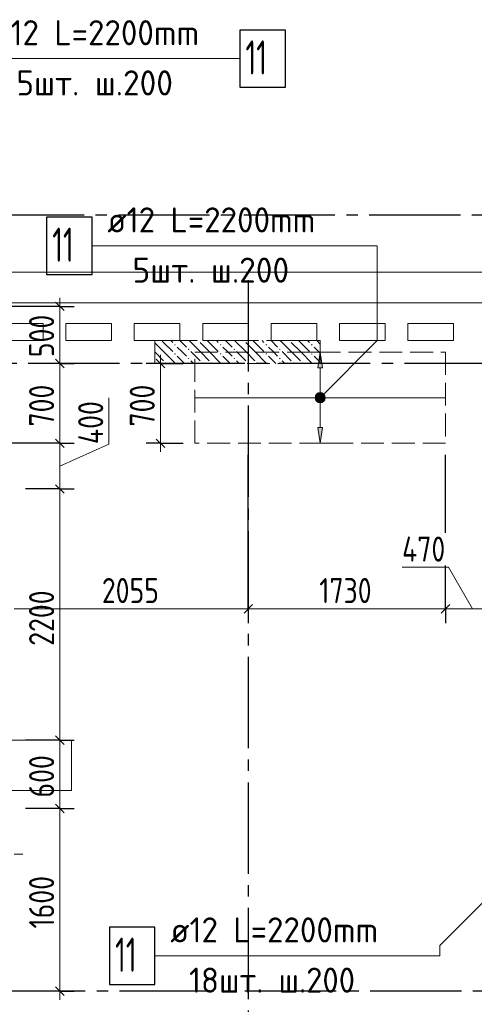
# Model space of a CAD drawing. Header units: millimetres. Extents: x 0 to 61017, y 0 to 42000.
# Tile 16 of 30: x 22934 to 26922, y 28686 to 37311. Entities that reach past the tile are written whole.
import ezdxf

# ---------------------------------------------------------------- set-up
doc = ezdxf.new("R2010")
doc.units = ezdxf.units.MM
doc.linetypes.add('______2', pattern=[270, 200, -70])
doc.linetypes.add('______5', pattern=[1100, 800, -100, 100, -100])
for name, color, linetype, lineweight in [('Standard', 7, 'Continuous', 25), ('ДОП Верх по Х', 7, 'Continuous', 25), ('ЖБ Пилон', 180, 'Continuous', 25), ('Оси', 40, '______5', 18), ('Позиционная метка номер позиции', 7, 'Continuous', 13), ('Примечания', 7, 'Continuous', 25)]:
    doc.layers.add(name, color=color, linetype=linetype, lineweight=lineweight)
doc.layers.add('ЖБ Перекрытие верхний уровень', color=7, linetype='Continuous', lineweight=25, true_color=0xe0e0ff)
doc.styles.add('GOST 2.304-81', font='txt')
doc.styles.add('ISOCPEUR', font='txt')

msp = doc.modelspace()

# ---------------------------------------------------------------- hatches: boundary and pattern name
at = {"layer": 'ДОП Верх по Х', "linetype": 'Continuous', "lineweight": 13, "transparency": 33554687}
for points in [[(25590, 34260), (25570, 34400), (25550, 34260)], [(25532.5, 34000), (25607.5, 34000), (25602.3, 34018.8)], [(25532.5, 34000), (25602.3, 34018.8), (25537.8, 34018.8)], [(25537.8, 33981.3), (25607.5, 34000), (25532.5, 34000)], [(25537.8, 34018.8), (25602.3, 34018.8), (25588.8, 34032.3)], [(25537.8, 34018.8), (25588.8, 34032.3), (25551.2, 34032.3)], [(25537.8, 33981.3), (25602.3, 33981.3), (25607.5, 34000)], [(25551.2, 34032.3), (25588.8, 34032.3), (25570, 34037.5)], [(25551.2, 33967.8), (25602.3, 33981.3), (25537.8, 33981.3)], [(25551.2, 33967.8), (25588.8, 33967.8), (25602.3, 33981.3)], [(25588.8, 33967.8), (25551.2, 33967.8), (25570, 33962.5)]]:
    msp.add_hatch(color=7, dxfattribs=at).paths.add_polyline_path(points)
msp.add_hatch(color=7, dxfattribs=at).paths.add_polyline_path([(25590, 33740), (25570, 33600), (25550, 33740)], flags=16)
at = {"layer": 'ЖБ Пилон', "linetype": 'Continuous', "lineweight": 18, "transparency": 33554687}
for points in [[(24290.5, 34463.1), (24297, 34469.6), (24303.4, 34463.1), (24297, 34456.6)], [(24410.4, 34423.1), (24416.9, 34429.6), (24423.4, 34423.1), (24416.9, 34416.6)], [(24500.3, 34500), (24497, 34496.6), (24493.6, 34500)], [(24690.5, 34463.1), (24697, 34469.6), (24703.4, 34463.1), (24697, 34456.6)], [(24810.4, 34423.1), (24816.9, 34429.6), (24823.4, 34423.1), (24816.9, 34416.6)], [(24900.3, 34500), (24897, 34496.6), (24893.6, 34500)], [(25090.5, 34463.1), (25097, 34469.6), (25103.4, 34463.1), (25097, 34456.6)], [(25210.4, 34423.1), (25216.9, 34429.6), (25223.4, 34423.1), (25216.9, 34416.6)], [(25300.3, 34500), (25297, 34496.6), (25293.6, 34500)], [(25490.5, 34463.1), (25497, 34469.6), (25503.4, 34463.1), (25497, 34456.6)], [(24290.5, 34383.1), (24297, 34389.6), (24303.4, 34383.1), (24297, 34376.6)], [(24410.4, 34343.1), (24416.9, 34349.6), (24423.4, 34343.1), (24416.9, 34336.6)], [(24690.5, 34383.1), (24697, 34389.6), (24703.4, 34383.1), (24697, 34376.6)], [(24810.4, 34343.1), (24816.9, 34349.6), (24823.4, 34343.1), (24816.9, 34336.6)], [(25090.5, 34383.1), (25097, 34389.6), (25103.4, 34383.1), (25097, 34376.6)], [(25210.4, 34343.1), (25216.9, 34349.6), (25223.4, 34343.1), (25216.9, 34336.6)], [(25490.5, 34383.1), (25497, 34389.6), (25503.4, 34383.1), (25497, 34376.6)], [(24130.5, 34303.1), (24137, 34309.6), (24143.5, 34303.1), (24140.3, 34300), (24133.6, 34300)], [(24210.4, 34303.1), (24216.9, 34309.6), (24223.4, 34303.1), (24220.3, 34300), (24213.6, 34300)], [(24530.5, 34303.1), (24537, 34309.6), (24543.5, 34303.1), (24540.3, 34300), (24533.6, 34300)], [(24610.4, 34303.1), (24616.9, 34309.6), (24623.4, 34303.1), (24620.3, 34300), (24613.6, 34300)], [(24930.5, 34303.1), (24937, 34309.6), (24943.5, 34303.1), (24940.3, 34300), (24933.6, 34300)], [(25010.4, 34303.1), (25016.9, 34309.6), (25023.4, 34303.1), (25020.3, 34300), (25013.6, 34300)], [(25330.5, 34303.1), (25337, 34309.6), (25343.5, 34303.1), (25340.3, 34300), (25333.6, 34300)], [(25410.4, 34303.1), (25416.9, 34309.6), (25423.4, 34303.1), (25420.3, 34300), (25413.6, 34300)]]:
    msp.add_hatch(color=7, dxfattribs=at).paths.add_polyline_path(points, flags=16)
at = {"layer": 'Позиционная метка номер позиции', "linetype": 'Continuous', "lineweight": 13, "transparency": 33554687}
for points in [[(25526.7, 34011.5), (25601.8, 33968.2), (25538.2, 34031.8)], [(25526.7, 33988.5), (25581.4, 33956.7), (25526.7, 34011.5)], [(25526.7, 34011.5), (25581.4, 33956.7), (25601.8, 33968.2)], [(25558.5, 33956.7), (25526.7, 33988.5), (25538.2, 33968.2)], [(25526.7, 33988.5), (25558.5, 33956.7), (25581.4, 33956.7)], [(25538.2, 34031.8), (25613.3, 33988.5), (25558.5, 34043.3)], [(25538.2, 34031.8), (25601.8, 33968.2), (25613.3, 33988.5)], [(25558.5, 34043.3), (25613.3, 33988.5), (25613.3, 34011.5)], [(25558.5, 34043.3), (25613.3, 34011.5), (25581.4, 34043.3)], [(25581.4, 34043.3), (25613.3, 34011.5), (25601.8, 34031.8)]]:
    msp.add_hatch(color=7, dxfattribs=at).paths.add_polyline_path(points)

# ---------------------------------------------------------------- linework, layer by layer
at = {"layer": 'Standard', "color": 7, "linetype": 'Continuous', "lineweight": 13, "transparency": 33554687}
for p, q in [((23287, 34800), (23287, 34875)), ((23287, 34800), (23287, 34300)), ((24170, 34300), (24170, 34375)), ((23717.5, 33593.3), (23717.5, 34000)), ((23287, 33600), (23287, 33200)), ((23287, 33400), (23717.5, 33593.3)), ((24170, 33600), (24170, 33525)), ((23287, 33200), (23287, 31000)), ((26695.2, 32513.7), (26288.6, 32513.7)), ((26905, 32150), (26695.2, 32513.7)), ((22887, 32150), (24940, 32150)), ((24940, 32150), (26670, 32150)), ((26670, 32150), (27140, 32150)), ((23287, 31000), (23287, 30400)), ((23287, 30400), (23287, 28800)), ((22887, 30000), (22962, 30000)), ((23287, 28800), (23287, 28725))]:
    msp.add_line(p, q, dxfattribs=at)
at = {"layer": 'Standard', "color": 251, "linetype": 'Continuous', "lineweight": -3, "true_color": 0x656565, "transparency": 33554687}
for p, q in [((23287, 34800), (22135, 34800)), ((23287, 34800), (23162, 34800)), ((23287, 34800), (23412, 34800)), ((23287, 34300), (23162, 34300)), ((23287, 34300), (23412, 34300)), ((23287, 34300), (23287, 34300)), ((24170, 34300), (24045, 34300)), ((24170, 34300), (24295, 34300)), ((24170, 34300), (24370, 34300)), ((23287, 33600), (23162, 33600)), ((23287, 33600), (23412, 33600)), ((24170, 33600), (24045, 33600)), ((24170, 33600), (24295, 33600)), ((24170, 33600), (24370, 33600)), ((23287, 33200), (23162, 33200)), ((23287, 33200), (23412, 33200)), ((24940, 32150), (24940, 32275)), ((26670, 32150), (26670, 32275)), ((24940, 32150), (24940, 32025)), ((26670, 32150), (26670, 32025)), ((23287, 31000), (23162, 31000)), ((23287, 31000), (23412, 31000)), ((23287, 30400), (23162, 30400)), ((23287, 30400), (23412, 30400)), ((23287, 28800), (23162, 28800)), ((23287, 28800), (23412, 28800)), ((23287, 28800), (23287, 28800))]:
    msp.add_line(p, q, dxfattribs=at)
at = {"layer": 'Standard', "color": 7, "linetype": 'Continuous', "lineweight": 25, "transparency": 33554687}
for p, q in [((23249.5, 34837.5), (23324.5, 34762.5)), ((23249.5, 34337.5), (23324.5, 34262.5)), ((24132.5, 34337.5), (24207.5, 34262.5)), ((23249.5, 33637.5), (23324.5, 33562.5)), ((24132.5, 33637.5), (24207.5, 33562.5)), ((23249.5, 33237.5), (23324.5, 33162.5)), ((24902.5, 32112.5), (24977.5, 32187.5)), ((26632.5, 32112.5), (26707.5, 32187.5)), ((23249.5, 31037.5), (23324.5, 30962.5)), ((23249.5, 30437.5), (23324.5, 30362.5)), ((23249.5, 28837.5), (23324.5, 28762.5))]:
    msp.add_line(p, q, dxfattribs=at)
at = {"layer": 'Standard', "color": 254, "linetype": 'Continuous', "lineweight": 18, "true_color": 0xc4c4ff, "transparency": 33554687}
msp.add_lwpolyline([(7031, 20600), (49449, 20600), (49449, 35100), (7031, 35100), (7031, 20600)], dxfattribs=at)
at = {"layer": 'Standard', "color": 7, "linetype": 'Continuous', "lineweight": 13, "transparency": 33554687}
for points in [[(23287, 34300), (23287, 34252.9), (23287, 34252.9), (23287, 34175.5), (23287, 34175.5), (23287, 33600)], [(24170, 34300), (24170, 33645.9), (24170, 33645.9), (24170, 33600)]]:
    msp.add_lwpolyline(points, dxfattribs=at)
at = {"layer": 'Standard', "color": 251, "linetype": 'Continuous', "lineweight": -3, "true_color": 0x656565, "transparency": 33554687}
for points in [[(23287, 33600), (23270, 33600), (23270, 33600), (23270, 33600), (23270, 33600), (23270, 33600), (23270, 33600), (22840, 33600)], [(24940, 32150), (24940, 32167), (24940, 32167), (24940, 32167), (24940, 32167), (24940, 32167), (24940, 32167), (24940, 32167), (24940, 32167), (24940, 32304.3), (24940, 32304.3), (24940, 32418.6), (24940, 32418.6), (24940, 32942.8), (24940, 32942.8), (24940, 33500)], [(26670, 32815.6), (26670, 33397.5), (26670, 33397.5), (26670, 33500)], [(23287, 33200), (23270, 33200), (23270, 33200), (23270, 33200), (23270, 33200), (23270, 33200), (23270, 33200), (22987, 33200)], [(26670, 32150), (26670, 32167), (26670, 32167), (26670, 32167), (26670, 32167), (26670, 32167), (26670, 32167), (26670, 32384.8), (26670, 32384.8), (26670, 32530.7)], [(23287, 31000), (23270, 31000), (23270, 31000), (23270, 31000), (23270, 31000), (22987, 31000)], [(23287, 30400), (23270, 30400), (23270, 30400), (22987, 30400)]]:
    msp.add_lwpolyline(points, dxfattribs=at)
at = {"layer": 'ДОП Верх по Х', "color": 7, "linetype": 'Continuous', "lineweight": 13, "transparency": 33554687}
for p, q in [((22665, 36970), (24751, 36970)), ((23684, 35330), (25770, 35330)), ((24235.3, 29110), (26321.3, 29110))]:
    msp.add_line(p, q, dxfattribs=at)
at = {"layer": 'ДОП Верх по Х', "color": 251, "linetype": 'Continuous', "lineweight": 13, "true_color": 0x494949, "transparency": 33554687}
for p, q in [((25570, 34400), (25470, 34400)), ((25570, 34400), (25550, 34260)), ((25590, 34260), (25570, 34400)), ((25570, 34400), (25670, 34400)), ((25570, 34400), (25570, 34400)), ((25550, 34260), (25590, 34260)), ((25570, 34030), (25570, 34260)), ((25532.5, 34000), (25532.5, 34000)), ((25607.5, 34000), (25607.5, 34000)), ((25570, 33740), (25570, 33970)), ((25570, 33600), (25550, 33740)), ((25550, 33740), (25590, 33740)), ((25590, 33740), (25570, 33600)), ((25570, 33600), (25470, 33600)), ((25570, 33600), (25670, 33600)), ((25570, 33600), (25570, 33600))]:
    msp.add_line(p, q, dxfattribs=at)
at = {"layer": 'ДОП Верх по Х', "color": 7, "linetype": 'Continuous', "lineweight": 18, "transparency": 33554687}
msp.add_line((24476, 34000), (26664, 34000), dxfattribs=at)
at = {"layer": 'ДОП Верх по Х', "color": 7, "linetype": 'Continuous', "lineweight": 25, "transparency": 33554687}
for points in [[(24865, 36720), (25265, 36720), (25265, 37220), (24865, 37220), (24865, 36720)], [(23170, 35080), (23570, 35080), (23570, 35580), (23170, 35580), (23170, 35080)], [(23721.3, 28860), (24121.3, 28860), (24121.3, 29360), (23721.3, 29360), (23721.3, 28860)]]:
    msp.add_lwpolyline(points, dxfattribs=at)
at = {"layer": 'ДОП Верх по Х', "color": 251, "linetype": 'Continuous', "lineweight": 13, "true_color": 0x494949, "transparency": 33554687}
msp.add_circle((25570, 34000), 37.5, dxfattribs=at)
at = {"layer": 'ЖБ Перекрытие верхний уровень', "color": 7, "linetype": 'Continuous', "lineweight": 18, "transparency": 33554687}
for p, q in [((28240, 34830), (22060, 34830)), ((22740, 34650), (23140, 34650)), ((23140, 34650), (23140, 34500)), ((23340, 34650), (23740, 34650)), ((23340, 34500), (23340, 34650)), ((23740, 34650), (23740, 34500)), ((23940, 34500), (23940, 34650)), ((23940, 34650), (24340, 34650)), ((24340, 34650), (24340, 34500)), ((24540, 34650), (24940, 34650)), ((24540, 34500), (24540, 34650)), ((24940, 34650), (24940, 34500)), ((25140, 34500), (25140, 34650)), ((25140, 34650), (25540, 34650)), ((25540, 34650), (25540, 34500)), ((25740, 34650), (26140, 34650)), ((25740, 34500), (25740, 34650)), ((26140, 34650), (26140, 34500)), ((26340, 34500), (26340, 34650)), ((26340, 34650), (26740, 34650)), ((26740, 34650), (26740, 34500)), ((23140, 34500), (22740, 34500)), ((23740, 34500), (23340, 34500)), ((24340, 34500), (23940, 34500)), ((24940, 34500), (24540, 34500)), ((25540, 34500), (25140, 34500)), ((26140, 34500), (25740, 34500)), ((26740, 34500), (26340, 34500)), ((23390, 31000), (22130, 31000)), ((23390, 30560), (23390, 31000)), ((22130, 30560), (23390, 30560))]:
    msp.add_line(p, q, dxfattribs=at)
at = {"layer": 'ЖБ Пилон', "color": 253, "linetype": '______2', "lineweight": 13, "true_color": 0xa0a0a0, "transparency": 33554687}
for p, q in [((25570, 34500), (24120, 34500)), ((24120, 34500), (24120, 34300)), ((25570, 34300), (25570, 34500)), ((24120, 34300), (25570, 34300))]:
    msp.add_line(p, q, dxfattribs=at)
at = {"layer": 'ЖБ Пилон', "color": 9, "linetype": 'Continuous', "lineweight": 18, "true_color": 0xc7c7c7, "transparency": 33554687}
for p, q in [((24120, 34480.1), (24197, 34403.1)), ((24197, 34483.1), (24180.1, 34500)), ((24197, 34483.1), (24277, 34403.1)), ((24260.1, 34500), (24277, 34483.1)), ((24357, 34403.1), (24316.9, 34443.1)), ((24340.1, 34500), (24397, 34443.1)), ((24516.9, 34403.1), (24420.1, 34500)), ((24516.9, 34483.1), (24597, 34403.1)), ((24597, 34483.1), (24580.1, 34500)), ((24597, 34483.1), (24677, 34403.1)), ((24660.1, 34500), (24677, 34483.1)), ((24757, 34403.1), (24716.9, 34443.1)), ((24740.1, 34500), (24797, 34443.1)), ((24916.9, 34403.1), (24820.1, 34500)), ((24916.9, 34483.1), (24997, 34403.1)), ((24997, 34483.1), (24980.1, 34500)), ((24997, 34483.1), (25077, 34403.1)), ((25060.1, 34500), (25077, 34483.1)), ((25157, 34403.1), (25116.9, 34443.1)), ((25140.1, 34500), (25197, 34443.1)), ((25316.9, 34403.1), (25220.1, 34500)), ((25316.9, 34483.1), (25397, 34403.1)), ((25397, 34483.1), (25380.1, 34500)), ((25397, 34483.1), (25477, 34403.1)), ((25460.1, 34500), (25477, 34483.1)), ((25557, 34403.1), (25516.9, 34443.1)), ((25540.1, 34500), (25570, 34470.1)), ((24120, 34400.1), (24197, 34323.1)), ((24197, 34403.1), (24300.1, 34300)), ((24316.9, 34363.1), (24380.1, 34300)), ((24397, 34363.1), (24357, 34403.1)), ((24437, 34403.1), (24516.9, 34323.1)), ((24516.9, 34403.1), (24597, 34323.1)), ((24597, 34403.1), (24700.1, 34300)), ((24716.9, 34363.1), (24780.1, 34300)), ((24797, 34363.1), (24757, 34403.1)), ((24837, 34403.1), (24916.9, 34323.1)), ((24916.9, 34403.1), (24997, 34323.1)), ((24997, 34403.1), (25100.1, 34300)), ((25116.9, 34363.1), (25180.1, 34300)), ((25197, 34363.1), (25157, 34403.1)), ((25237, 34403.1), (25316.9, 34323.1)), ((25316.9, 34403.1), (25397, 34323.1)), ((25397, 34403.1), (25500.1, 34300)), ((25516.9, 34363.1), (25570, 34310.1)), ((25570, 34390.1), (25557, 34403.1)), ((24437, 34323.1), (24460.1, 34300)), ((24837, 34323.1), (24860.1, 34300)), ((25237, 34323.1), (25260.1, 34300))]:
    msp.add_line(p, q, dxfattribs=at)
at = {"layer": 'Оси', "color": 8, "linetype": '______5', "lineweight": -3, "transparency": 33554687}
for p, q in [((43300, 35600), (3600, 35600)), ((24940, 35030), (24940, 15970)), ((50210, 34300), (3600, 34300)), ((50210, 34300), (3600, 34300)), ((49910, 28800), (3600, 28800))]:
    msp.add_line(p, q, dxfattribs=at)
at = {"layer": 'Позиционная метка номер позиции', "color": 7, "linetype": 'Continuous', "lineweight": 13, "transparency": 33554687}
for p, q in [((25538.2, 34031.8), (25538.2, 34031.8)), ((25601.8, 34031.8), (25601.8, 34031.8)), ((25538.2, 33968.2), (25538.2, 33968.2)), ((25601.8, 33968.2), (25601.8, 33968.2))]:
    msp.add_line(p, q, dxfattribs=at)
for points in [[(22035, 33800), (22365, 34130), (22365, 36970), (24865, 36970)], [(25570, 34000), (26070, 34500), (26070, 35330), (23570, 35330)], [(27421.3, 30000), (26621.3, 29200), (26621.3, 29110), (24121.3, 29110)]]:
    msp.add_lwpolyline(points, dxfattribs=at)
msp.add_circle((25570, 34000), 45, dxfattribs=at)
at = {"layer": 'Примечания', "color": 7, "linetype": '______2', "lineweight": 18, "transparency": 33554687}
for p, q in [((24470, 34400), (26670, 34400)), ((24470, 33600), (24470, 34400)), ((26670, 34400), (26670, 33600)), ((26670, 33600), (24470, 33600))]:
    msp.add_line(p, q, dxfattribs=at)

# ---------------------------------------------------------------- texts
at = {"layer": 'Standard', "color": 7, "linetype": 'Continuous', "lineweight": 25, "transparency": 33554687, "char_height": 220, "attachment_point": 7, "rotation": 90, "style": 'GOST 2.304-81'}
for s, insert, width in [('500', (23237, 34354.5), 516.39), ('700', (23237, 33746.7), 531.973), ('700', (24120, 33746.7), 531.973), ('400', (23667.4, 33593.3), 531.967), ('2200', (23237, 31826.3), 672.628), ('600', (23237, 30496.7), 531.96), ('1600', (23237, 29349.8), 625.735)]:
    msp.add_mtext(s, dxfattribs=dict(at, insert=insert, width=width))
at = {"layer": 'Standard', "color": 7, "linetype": 'Continuous', "lineweight": 25, "transparency": 33554687, "char_height": 220, "attachment_point": 7, "style": 'GOST 2.304-81'}
for s, insert, width in [('470', (26288.6, 32563.7), 531.967), ('2055', (23655.5, 32200), 641.47), ('1730', (25562.6, 32200), 610.159)]:
    msp.add_mtext(s, dxfattribs=dict(at, insert=insert, width=width))
at = {"layer": 'ДОП Верх по Х', "color": 7, "linetype": 'Continuous', "lineweight": 13, "transparency": 33554687, "attachment_point": 7, "style": 'ISOCPEUR'}
for s, insert, char_height, width in [('\\W0.96;ø12 L=2200mm ', (22685, 37087.3), 220, 2150.523), ('\\W0.63;11', (24915, 36830), 300, 393.75), ('\\W0.97;5шт. ш.200 ', (22905, 36647.3), 220, 1712.331), ('\\W0.96;ø12 L=2200mm ', (23704, 35447.3), 220, 2150.523), ('\\W0.63;11', (23220, 35190), 300, 393.75), ('\\W0.97;5шт. ш.200 ', (23924, 35007.3), 220, 1712.331), ('\\W0.96;ø12 L=2200mm ', (24255.3, 29227.3), 220, 2150.516), ('\\W0.63;11', (23771.3, 28970), 300, 393.75), ('\\W0.95;18шт. ш.200 ', (24420.3, 28787.3), 220, 1819.9)]:
    msp.add_mtext(s, dxfattribs=dict(at, insert=insert, char_height=char_height, width=width))

doc.saveas('drawing.dxf')
